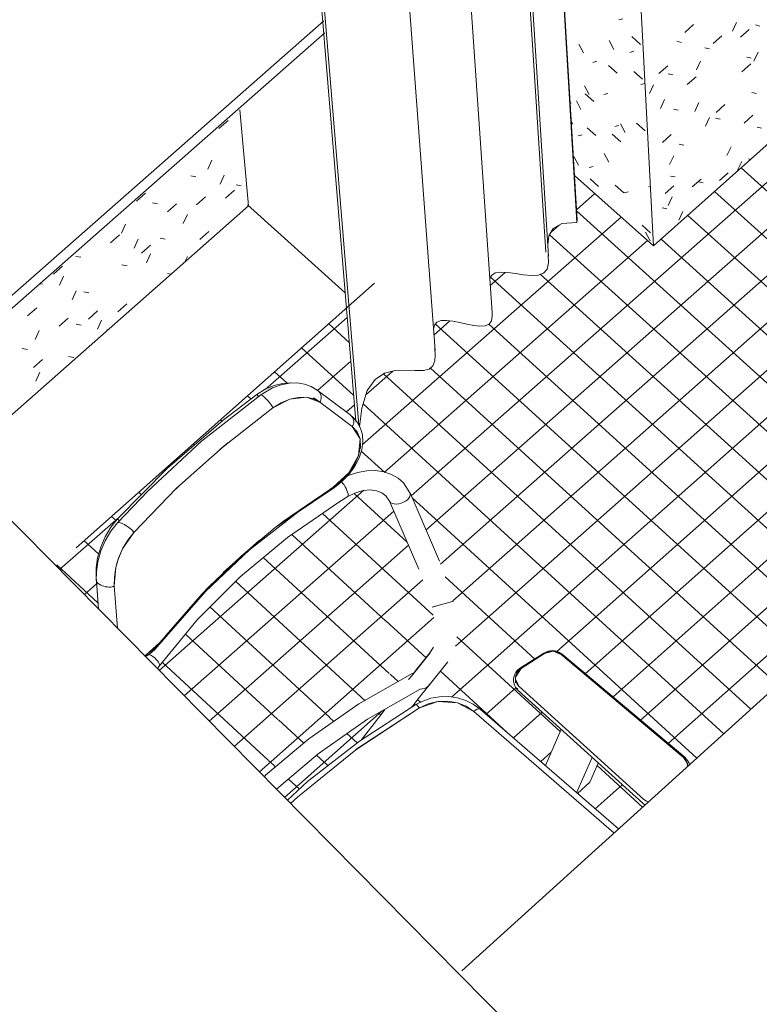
# Model space of a CAD drawing. Header units: centimetres. Extents: x -2274.6 to -2273.04, y 1316.35 to 1317.85.
# Tile 11 of 59: x -2274.33 to -2274.22, y 1316.96 to 1317.11. Entities that reach past the tile are written whole.
import ezdxf

# ---------------------------------------------------------------- set-up
doc = ezdxf.new("R2010")
doc.units = ezdxf.units.CM
for name, color, linetype, lineweight in [('Meble', 7, 'Continuous', 9), ('Meble-1', 9, 'Continuous', 9), ('Okna', 7, 'Continuous', 9), ('Stropy', 7, 'Continuous', 9), ('Wzór powierzchni', 7, 'Continuous', 9), ('Wzór powierzchni-4', 10, 'Continuous', 9), ('Wzór powierzchni-5', 254, 'Continuous', 9), ('Wzór powierzchni-6', 253, 'Continuous', 9), ('Ściany', 7, 'Continuous', 9), ('Ściany-1', 250, 'Continuous', 25)]:
    doc.layers.add(name, color=color, linetype=linetype, lineweight=lineweight)

# ---------------------------------------------------------------- blocks, each defined once
blk = doc.blocks.new('FP_25-Aksono')
at = {"layer": 'Wzór powierzchni-4'}
for p, q in [((-2274.24353, 1317.10828), (-2274.24415, 1317.10811)), ((-2274.2422, 1317.10562), (-2274.24089, 1317.10446)), ((-2274.24944, 1317.10319), (-2274.25013, 1317.1045)), ((-2274.24487, 1317.10372), (-2274.24557, 1317.10504)), ((-2274.24189, 1317.10344), (-2274.2425, 1317.10327)), ((-2274.24743, 1317.10195), (-2274.24803, 1317.10178)), ((-2274.24571, 1317.10133), (-2274.24441, 1317.10018)), ((-2274.24192, 1317.10043), (-2274.24062, 1317.09927)), ((-2274.24858, 1317.09698), (-2274.24927, 1317.09828)), ((-2274.24026, 1317.09862), (-2274.24087, 1317.09845)), ((-2274.24919, 1317.09709), (-2274.2479, 1317.09594)), ((-2274.24579, 1317.09715), (-2274.24639, 1317.09699)), ((-2274.25126, 1317.0957), (-2274.25142, 1317.09566)), ((-2274.2498, 1317.09475), (-2274.25049, 1317.09605)), ((-2274.25102, 1317.09253), (-2274.25126, 1317.09299)), ((-2274.24889, 1317.09198), (-2274.2476, 1317.09083)), ((-2274.24416, 1317.09237), (-2274.24476, 1317.09222)), ((-2274.24319, 1317.09129), (-2274.24387, 1317.0926)), ((-2274.2415, 1317.09269), (-2274.24021, 1317.09154)), ((-2274.24963, 1317.09095), (-2274.25023, 1317.0908)), ((-2274.24513, 1317.09106), (-2274.24384, 1317.08991)), ((-2274.25016, 1317.08641), (-2274.25085, 1317.0877)), ((-2274.24565, 1317.08687), (-2274.24634, 1317.08817)), ((-2274.248, 1317.08622), (-2274.2486, 1317.08607)), ((-2274.24844, 1317.08437), (-2274.24716, 1317.08323)), ((-2274.2447, 1317.08344), (-2274.24342, 1317.08229)), ((-2274.23942, 1317.08325), (-2274.23969, 1317.08318)), ((-2274.24275, 1317.08242), (-2274.24335, 1317.08227)), ((-2274.24068, 1317.07745), (-2274.2394, 1317.07631)), ((-2274.23946, 1317.07512), (-2274.24014, 1317.07641))]:
    blk.add_line(p, q, dxfattribs=at)
blk = doc.blocks.new('FP_26-Aksono')
at = {"layer": 'Wzór powierzchni-4'}
for p, q in [((-2274.23429, 1317.10624), (-2274.23297, 1317.10741)), ((-2274.22655, 1317.10775), (-2274.22717, 1317.10643)), ((-2274.22597, 1317.10553), (-2274.22466, 1317.1067)), ((-2274.22305, 1317.10721), (-2274.22373, 1317.10737)), ((-2274.23006, 1317.10459), (-2274.22875, 1317.10576)), ((-2274.2348, 1317.10477), (-2274.23549, 1317.10493)), ((-2274.2306, 1317.10382), (-2274.23129, 1317.10397)), ((-2274.22435, 1317.1024), (-2274.22503, 1317.10256)), ((-2274.22334, 1317.10328), (-2274.22396, 1317.10196)), ((-2274.23816, 1317.1001), (-2274.23684, 1317.10127)), ((-2274.23193, 1317.10198), (-2274.23255, 1317.10066)), ((-2274.22574, 1317.10038), (-2274.22444, 1317.10154)), ((-2274.23608, 1317.09993), (-2274.23678, 1317.10009)), ((-2274.23391, 1317.09848), (-2274.2326, 1317.09964)), ((-2274.23896, 1317.09844), (-2274.23958, 1317.09711)), ((-2274.22357, 1317.09715), (-2274.22426, 1317.0973)), ((-2274.23732, 1317.09621), (-2274.23794, 1317.09489)), ((-2274.23219, 1317.09576), (-2274.23281, 1317.09445)), ((-2274.22958, 1317.0943), (-2274.22828, 1317.09546)), ((-2274.23526, 1317.09466), (-2274.23595, 1317.09481)), ((-2274.23058, 1317.09356), (-2274.23119, 1317.09224)), ((-2274.229, 1317.09329), (-2274.22969, 1317.09344)), ((-2274.22541, 1317.09271), (-2274.22411, 1317.09387)), ((-2274.22281, 1317.09194), (-2274.22348, 1317.09209)), ((-2274.23763, 1317.08981), (-2274.23632, 1317.09098)), ((-2274.23444, 1317.08942), (-2274.23513, 1317.08957)), ((-2274.22737, 1317.08917), (-2274.22798, 1317.08787)), ((-2274.23593, 1317.08781), (-2274.23655, 1317.0865)), ((-2274.22578, 1317.08699), (-2274.22639, 1317.08569)), ((-2274.22446, 1317.08728), (-2274.22477, 1317.08735)), ((-2274.23572, 1317.08466), (-2274.23641, 1317.0848)), ((-2274.22911, 1317.08414), (-2274.22781, 1317.0853)), ((-2274.23723, 1317.08218), (-2274.23593, 1317.08334)), ((-2274.23316, 1317.08317), (-2274.23186, 1317.08432)), ((-2274.23156, 1317.08378), (-2274.23224, 1317.08393)), ((-2274.23617, 1317.08168), (-2274.23679, 1317.08038)), ((-2274.23698, 1317.07991), (-2274.23767, 1317.08006)), ((-2274.23456, 1317.07952), (-2274.23517, 1317.07822))]:
    blk.add_line(p, q, dxfattribs=at)
blk = doc.blocks.new('FP_28-Aksono')
at = {"layer": 'Wzór powierzchni-4'}
for p, q in [((-2274.30389, 1317.09192), (-2274.30253, 1317.09311)), ((-2274.30495, 1317.08716), (-2274.30555, 1317.08582)), ((-2274.30735, 1317.08466), (-2274.3081, 1317.08481)), ((-2274.30312, 1317.08492), (-2274.30372, 1317.08359)), ((-2274.30058, 1317.08332), (-2274.30132, 1317.08346)), ((-2274.31624, 1317.08105), (-2274.31488, 1317.08225)), ((-2274.30725, 1317.08048), (-2274.3059, 1317.08167)), ((-2274.30292, 1317.08149), (-2274.30157, 1317.08268)), ((-2274.31306, 1317.08067), (-2274.31381, 1317.08082)), ((-2274.3116, 1317.07947), (-2274.31025, 1317.08066)), ((-2274.29949, 1317.08045), (-2274.29958, 1317.08026)), ((-2274.30862, 1317.07905), (-2274.30922, 1317.07771)), ((-2274.31785, 1317.0776), (-2274.31845, 1317.07626)), ((-2274.3201, 1317.07482), (-2274.31874, 1317.07601)), ((-2274.30676, 1317.07531), (-2274.30541, 1317.0765)), ((-2274.31598, 1317.07538), (-2274.31658, 1317.07404)), ((-2274.31545, 1317.07326), (-2274.3141, 1317.07445)), ((-2274.31193, 1317.07537), (-2274.31268, 1317.07551)), ((-2274.31412, 1317.07317), (-2274.31472, 1317.07183)), ((-2274.32864, 1317.07014), (-2274.32727, 1317.07134)), ((-2274.32452, 1317.07266), (-2274.32528, 1317.0728)), ((-2274.31763, 1317.07137), (-2274.31839, 1317.07151)), ((-2274.30861, 1317.0728), (-2274.30899, 1317.07196)), ((-2274.31105, 1317.07014), (-2274.31156, 1317.07024)), ((-2274.33028, 1317.06864), (-2274.33067, 1317.06871)), ((-2274.3271, 1317.06983), (-2274.3277, 1317.06849)), ((-2274.32521, 1317.06763), (-2274.32581, 1317.06629)), ((-2274.32335, 1317.06737), (-2274.32411, 1317.06751)), ((-2274.31902, 1317.06449), (-2274.31767, 1317.06569)), ((-2274.33249, 1317.0639), (-2274.33113, 1317.06511)), ((-2274.32339, 1317.06344), (-2274.32204, 1317.06464)), ((-2274.32779, 1317.06239), (-2274.32643, 1317.06358)), ((-2274.32448, 1317.06253), (-2274.32523, 1317.06266)), ((-2274.32144, 1317.06325), (-2274.32204, 1317.06192)), ((-2274.33074, 1317.06172), (-2274.33134, 1317.06038)), ((-2274.32049, 1317.06181), (-2274.32065, 1317.06184)), ((-2274.34013, 1317.06017), (-2274.34073, 1317.05883)), ((-2274.33716, 1317.05973), (-2274.33793, 1317.05987)), ((-2274.33633, 1317.05768), (-2274.33497, 1317.05888)), ((-2274.33251, 1317.05891), (-2274.33328, 1317.05905)), ((-2274.3382, 1317.05798), (-2274.3388, 1317.05665)), ((-2274.33162, 1317.05619), (-2274.33026, 1317.05739)), ((-2274.3256, 1317.0577), (-2274.32636, 1317.05784)), ((-2274.33627, 1317.05581), (-2274.33687, 1317.05447)), ((-2274.33065, 1317.05551), (-2274.33125, 1317.05418)), ((-2274.34493, 1317.05295), (-2274.34356, 1317.05416)), ((-2274.33827, 1317.05488), (-2274.33903, 1317.05501)), ((-2274.34941, 1317.05186), (-2274.34804, 1317.05307)), ((-2274.3496, 1317.05205), (-2274.35006, 1317.051)), ((-2274.34751, 1317.05017), (-2274.3481, 1317.04883)), ((-2274.33704, 1317.04966), (-2274.33781, 1317.04979)), ((-2274.34843, 1317.04703), (-2274.3474, 1317.04793)), ((-2274.344, 1317.04527), (-2274.34263, 1317.04648)), ((-2274.33956, 1317.04637), (-2274.3382, 1317.04757)), ((-2274.34361, 1317.04586), (-2274.34421, 1317.04453)), ((-2274.34279, 1317.04562), (-2274.34356, 1317.04575)), ((-2274.34168, 1317.04372), (-2274.34213, 1317.04271))]:
    blk.add_line(p, q, dxfattribs=at)
blk = doc.blocks.new('FP_35-Aksono')
at = {"layer": 'Wzór powierzchni-5'}
for p, q in [((-2274.31282, 1317.01095), (-2274.28224, 1317.03785)), ((-2274.27576, 1317.03011), (-2274.28368, 1317.03736)), ((-2274.30909, 1317.00717), (-2274.27775, 1317.03476)), ((-2274.27187, 1317.01919), (-2274.28842, 1317.03438)), ((-2274.279, 1317.01838), (-2274.29298, 1317.03121)), ((-2274.30535, 1317.00338), (-2274.27555, 1317.02966)), ((-2274.28155, 1317.01335), (-2274.29728, 1317.02782)), ((-2274.3016, 1316.99958), (-2274.27343, 1317.02446)), ((-2274.28205, 1317.00642), (-2274.30138, 1317.02422)), ((-2274.2874, 1317.00395), (-2274.30527, 1317.02043)), ((-2274.29785, 1316.99579), (-2274.27179, 1317.01883)), ((-2274.27293, 1317.01281), (-2274.27897, 1317.01835)), ((-2274.29508, 1317.00361), (-2274.30885, 1317.01633)), ((-2274.27844, 1317.01049), (-2274.28155, 1317.01335)), ((-2274.29653, 1316.99752), (-2274.31236, 1317.01216)), ((-2274.27711, 1317.00927), (-2274.27833, 1317.01039)), ((-2274.28673, 1317.00333), (-2274.28736, 1317.00391)), ((-2274.29123, 1317.00007), (-2274.29502, 1317.00356)), ((-2274.29567, 1316.99673), (-2274.29649, 1316.99749)), ((-2274.29542, 1316.9965), (-2274.29564, 1316.9967))]:
    blk.add_line(p, q, dxfattribs=at)
at = {"layer": 'Wzór powierzchni-6'}
for p, q in [((-2274.27518, 1317.03703), (-2274.08831, 1317.20163)), ((-2274.27299, 1317.03191), (-2274.088, 1317.19505)), ((-2274.27078, 1317.0268), (-2274.0877, 1317.18846)), ((-2274.26897, 1317.02132), (-2274.08739, 1317.18185)), ((-2274.26857, 1317.01458), (-2274.08708, 1317.17523)), ((-2274.26913, 1317.00697), (-2274.08663, 1317.16872)), ((-2274.25341, 1317.01379), (-2274.08519, 1317.16307)), ((-2274.24915, 1317.01045), (-2274.08474, 1317.15652)), ((-2274.24501, 1317.00698), (-2274.08207, 1317.15194)), ((-2274.24089, 1317.0035), (-2274.0805, 1317.14636)), ((-2274.23671, 1317.00006), (-2274.07894, 1317.14076)), ((-2274.02649, 1316.90663), (-2274.22587, 1317.08602)), ((-2274.25047, 1317.07976), (-2274.24772, 1317.08217)), ((-2274.02711, 1316.89983), (-2274.22985, 1317.08247)), ((-2274.02898, 1316.87931), (-2274.25045, 1317.07959)), ((-2274.02773, 1316.893), (-2274.23384, 1317.07891)), ((-2274.28244, 1317.04469), (-2274.24378, 1317.07866)), ((-2274.25427, 1317.07642), (-2274.25307, 1317.07748)), ((-2274.20029, 1317.02698), (-2274.25448, 1317.07604)), ((-2274.27921, 1317.04051), (-2274.23984, 1317.07515)), ((-2274.02836, 1316.88617), (-2274.23783, 1317.07535)), ((-2274.26335, 1317.06845), (-2274.26114, 1317.07039)), ((-2274.20429, 1317.02335), (-2274.25588, 1317.07013)), ((-2274.20831, 1317.01972), (-2274.26334, 1317.06968)), ((-2274.29698, 1317.05293), (-2274.28472, 1317.06366)), ((-2274.28441, 1317.0599), (-2274.2875, 1317.06272)), ((-2274.2718, 1317.06104), (-2274.26939, 1317.06316)), ((-2274.21635, 1317.01245), (-2274.27157, 1317.0627)), ((-2274.21232, 1317.01609), (-2274.26355, 1317.06265)), ((-2274.28376, 1317.05203), (-2274.29154, 1317.05914)), ((-2274.28918, 1317.05278), (-2274.28418, 1317.05716)), ((-2274.29376, 1317.05389), (-2274.29558, 1317.05556)), ((-2274.28194, 1317.05214), (-2274.27792, 1317.05567)), ((-2274.22441, 1317.00516), (-2274.2793, 1317.05524)), ((-2274.22038, 1317.0088), (-2274.2723, 1317.05612)), ((-2274.29912, 1317.0515), (-2274.29963, 1317.05197)), ((-2274.22845, 1317.0015), (-2274.28237, 1317.05077)), ((-2274.28486, 1317.04957), (-2274.28364, 1317.05064)), ((-2274.30345, 1317.04816), (-2274.30368, 1317.04837)), ((-2274.30763, 1317.04467), (-2274.30774, 1317.04477)), ((-2274.27912, 1317.04049), (-2274.28263, 1317.0437)), ((-2274.31167, 1317.04105), (-2274.3118, 1317.04117)), ((-2274.31554, 1317.03725), (-2274.31587, 1317.03756)), ((-2274.23249, 1316.99784), (-2274.27506, 1317.03678)), ((-2274.32771, 1317.02603), (-2274.31891, 1317.03373)), ((-2274.31926, 1317.03332), (-2274.31995, 1317.03395)), ((-2274.32188, 1317.02835), (-2274.32402, 1317.03033)), ((-2274.32197, 1317.02104), (-2274.32811, 1317.02671)), ((-2274.25669, 1317.01264), (-2274.27009, 1317.02491)), ((-2274.32399, 1317.02227), (-2274.32218, 1317.02386)), ((-2274.25292, 1317.00182), (-2274.26836, 1317.01598)), ((-2274.26082, 1317.00168), (-2274.27079, 1317.01084)), ((-2274.26397, 1317.00442), (-2274.25952, 1317.00837)), ((-2274.27373, 1317.00617), (-2274.27421, 1317.0066)), ((-2274.2941, 1316.99198), (-2274.27951, 1317.00489)), ((-2274.27973, 1317.00429), (-2274.28005, 1317.00458)), ((-2274.2599, 1317.00089), (-2274.25561, 1317.00471)), ((-2274.28326, 1317.00013), (-2274.28478, 1317.00153)), ((-2274.28767, 1316.99678), (-2274.28928, 1316.99826)), ((-2274.25582, 1316.99736), (-2274.25425, 1316.99876)), ((-2274.24059, 1316.99051), (-2274.24737, 1316.99673)), ((-2274.29191, 1316.99325), (-2274.2935, 1316.99472)), ((-2274.24767, 1316.99028), (-2274.24363, 1316.99388))]:
    blk.add_line(p, q, dxfattribs=at)

msp = doc.modelspace()

# ---------------------------------------------------------------- linework, layer by layer
at = {"layer": 'Meble'}
for p, q in [((-2274.28432, 1317.04917), (-2274.2892, 1317.05282)), ((-2274.28894, 1317.05258), (-2274.2891, 1317.05274)), ((-2274.28881, 1317.05239), (-2274.28894, 1317.05258)), ((-2274.28871, 1317.05219), (-2274.28881, 1317.05239)), ((-2274.2975, 1317.05208), (-2274.29759, 1317.05212)), ((-2274.29738, 1317.052), (-2274.2975, 1317.05208)), ((-2274.29724, 1317.05189), (-2274.29738, 1317.052)), ((-2274.29708, 1317.05176), (-2274.29724, 1317.05189)), ((-2274.29692, 1317.05159), (-2274.29708, 1317.05176)), ((-2274.29674, 1317.05141), (-2274.29692, 1317.05159)), ((-2274.29657, 1317.05122), (-2274.29674, 1317.05141)), ((-2274.2964, 1317.05102), (-2274.29656, 1317.05122)), ((-2274.29624, 1317.05083), (-2274.2964, 1317.05102)), ((-2274.2961, 1317.05064), (-2274.29624, 1317.05083)), ((-2274.2933, 1317.05147), (-2274.29582, 1317.05017)), ((-2274.29083, 1317.05176), (-2274.2933, 1317.05147)), ((-2274.28883, 1317.05102), (-2274.29083, 1317.05176)), ((-2274.28979, 1317.05169), (-2274.28894, 1317.0511)), ((-2274.28883, 1317.05102), (-2274.28873, 1317.05118)), ((-2274.28873, 1317.05118), (-2274.28865, 1317.05135)), ((-2274.28864, 1317.05197), (-2274.28871, 1317.05219)), ((-2274.28865, 1317.05135), (-2274.28861, 1317.05155)), ((-2274.28861, 1317.05176), (-2274.28864, 1317.05197)), ((-2274.28861, 1317.05155), (-2274.28861, 1317.05176)), ((-2274.29598, 1317.05046), (-2274.2961, 1317.05064)), ((-2274.29588, 1317.0503), (-2274.29598, 1317.05046)), ((-2274.29582, 1317.05017), (-2274.29588, 1317.0503)), ((-2274.28394, 1317.04875), (-2274.28407, 1317.04893)), ((-2274.28384, 1317.04854), (-2274.28394, 1317.04874)), ((-2274.28378, 1317.04833), (-2274.28384, 1317.04854)), ((-2274.28379, 1317.04772), (-2274.28375, 1317.04791)), ((-2274.28374, 1317.04812), (-2274.28378, 1317.04833)), ((-2274.28375, 1317.04791), (-2274.28374, 1317.04812)), ((-2274.28397, 1317.04739), (-2274.28387, 1317.04754)), ((-2274.28387, 1317.04754), (-2274.28379, 1317.04772)), ((-2274.30255, 1317.04496), (-2274.30375, 1317.04396)), ((-2274.30978, 1317.03858), (-2274.31089, 1317.03751)), ((-2274.29554, 1317.03224), (-2274.2874, 1317.03793)), ((-2274.2874, 1317.03793), (-2274.28739, 1317.03775)), ((-2274.28739, 1317.03775), (-2274.2874, 1317.03793)), ((-2274.28739, 1317.03775), (-2274.28683, 1317.03813)), ((-2274.2754, 1317.03757), (-2274.27531, 1317.03738)), ((-2274.28463, 1317.03693), (-2274.28463, 1317.03693)), ((-2274.27402, 1317.02605), (-2274.27842, 1317.03625)), ((-2274.27534, 1317.03747), (-2274.27095, 1317.02726)), ((-2274.31865, 1317.03301), (-2274.31881, 1317.03304)), ((-2274.31846, 1317.03294), (-2274.31865, 1317.03301)), ((-2274.31824, 1317.03286), (-2274.31845, 1317.03294)), ((-2274.31802, 1317.03275), (-2274.31824, 1317.03286)), ((-2274.31779, 1317.03261), (-2274.31802, 1317.03275)), ((-2274.31756, 1317.03247), (-2274.31779, 1317.03261)), ((-2274.31734, 1317.03231), (-2274.31756, 1317.03247)), ((-2274.31714, 1317.03215), (-2274.31734, 1317.03231)), ((-2274.31696, 1317.03199), (-2274.31714, 1317.03215)), ((-2274.31681, 1317.03184), (-2274.31696, 1317.03199)), ((-2274.3167, 1317.0317), (-2274.31681, 1317.03184)), ((-2274.31663, 1317.03157), (-2274.3167, 1317.0317)), ((-2274.31663, 1317.03157), (-2274.31829, 1317.02913)), ((-2274.30326, 1317.02556), (-2274.29782, 1317.03041)), ((-2274.31829, 1317.02913), (-2274.319, 1317.02742)), ((-2274.31905, 1317.02727), (-2274.31931, 1317.0263)), ((-2274.19952, 1317.02768), (-2274.2676, 1316.96608)), ((-2274.31931, 1317.0263), (-2274.31953, 1317.02356)), ((-2274.32226, 1317.0249), (-2274.32226, 1317.02488)), ((-2274.32191, 1317.02016), (-2274.32226, 1317.02488)), ((-2274.32221, 1317.02433), (-2274.32189, 1317.02014)), ((-2274.31178, 1317.01622), (-2274.30533, 1317.02352)), ((-2274.27205, 1317.02042), (-2274.26887, 1317.02129)), ((-2274.2716, 1317.02055), (-2274.27205, 1317.02042)), ((-2274.26887, 1317.02129), (-2274.26933, 1317.02116)), ((-2274.31277, 1317.01485), (-2274.31177, 1317.01603)), ((-2274.31178, 1317.01622), (-2274.31178, 1317.01602)), ((-2274.31178, 1317.01602), (-2274.31178, 1317.01622)), ((-2274.31277, 1317.01485), (-2274.31277, 1317.01485)), ((-2274.31503, 1317.01315), (-2274.31479, 1317.01328)), ((-2274.25886, 1317.01132), (-2274.25536, 1317.01354)), ((-2274.25874, 1317.01126), (-2274.25524, 1317.01347)), ((-2274.25524, 1317.01347), (-2274.25874, 1317.01126)), ((-2274.25524, 1317.01347), (-2274.25397, 1317.0138)), ((-2274.25397, 1317.0138), (-2274.25277, 1317.01333)), ((-2274.25277, 1317.01333), (-2274.23447, 1316.99794)), ((-2274.23447, 1316.99794), (-2274.25277, 1317.01333)), ((-2274.25261, 1317.01337), (-2274.2343, 1316.99798)), ((-2274.31307, 1317.0112), (-2274.31283, 1317.01157)), ((-2274.31281, 1317.0116), (-2274.31286, 1317.01154)), ((-2274.26967, 1317.01222), (-2274.27246, 1317.00877)), ((-2274.25956, 1317.00908), (-2274.2596, 1317.00967)), ((-2274.25904, 1317.00855), (-2274.25959, 1317.00965)), ((-2274.27355, 1317.00818), (-2274.27389, 1317.00816)), ((-2274.27363, 1317.00817), (-2274.27355, 1317.00818)), ((-2274.27246, 1317.00877), (-2274.27357, 1317.0074)), ((-2274.2732, 1317.00826), (-2274.27353, 1317.00818)), ((-2274.27289, 1317.00841), (-2274.27319, 1317.00827)), ((-2274.27272, 1317.00852), (-2274.27288, 1317.00841)), ((-2274.2724, 1317.00885), (-2274.27261, 1317.00861)), ((-2274.25923, 1317.00821), (-2274.25929, 1317.0083)), ((-2274.24039, 1316.99168), (-2274.25904, 1317.00855)), ((-2274.25904, 1317.00855), (-2274.24039, 1316.99168)), ((-2274.24053, 1316.99106), (-2274.25917, 1317.00793)), ((-2274.28342, 1316.99912), (-2274.27394, 1317.00536)), ((-2274.27439, 1317.00584), (-2274.27448, 1317.00586)), ((-2274.27426, 1317.00575), (-2274.27439, 1317.00584)), ((-2274.26486, 1317.00518), (-2274.24418, 1316.98729)), ((-2274.28266, 1317.00055), (-2274.27968, 1317.00436)), ((-2274.27968, 1317.00436), (-2274.27909, 1317.0051)), ((-2274.26581, 1317.00482), (-2274.24487, 1316.9867)), ((-2274.24488, 1316.9867), (-2274.26581, 1317.00481)), ((-2274.25283, 1317.00204), (-2274.25512, 1316.99676)), ((-2274.25277, 1317.00219), (-2274.25283, 1317.00204)), ((-2274.29216, 1316.99203), (-2274.28342, 1316.99911)), ((-2274.25045, 1316.99268), (-2274.24817, 1316.99783)), ((-2274.24817, 1316.99783), (-2274.24812, 1316.99795)), ((-2274.24721, 1316.9971), (-2274.24846, 1316.99426)), ((-2274.23385, 1316.99673), (-2274.23384, 1316.99662)), ((-2274.23385, 1316.99667), (-2274.23385, 1316.99659)), ((-2274.25033, 1316.99257), (-2274.24846, 1316.99426)), ((-2274.29321, 1316.99107), (-2274.29216, 1316.99203)), ((-2274.24023, 1316.99084), (-2274.24053, 1316.99106)), ((-2274.23969, 1316.99128), (-2274.24039, 1316.99168))]:
    msp.add_line(p, q, dxfattribs=at)
for points in [[(-2274.29825, 1317.05215, 0), (-2274.29697, 1317.05295, 0), (-2274.29566, 1317.05352, 0), (-2274.2944, 1317.05383, 0), (-2274.29322, 1317.05391, 0), (-2274.29313, 1317.0539, 0)], [(-2274.2892, 1317.05283, 0), (-2274.2901, 1317.05337, 0), (-2274.29111, 1317.05373, 0), (-2274.2922, 1317.0539, 0), (-2274.29337, 1317.05387, 0), (-2274.29461, 1317.05363, 0), (-2274.29589, 1317.05315, 0), (-2274.29766, 1317.05211, 0)], [(-2274.2891, 1317.05274, 0), (-2274.28928, 1317.05288, 0), (-2274.28947, 1317.05298, 0)], [(-2274.3191, 1317.03354, 0), (-2274.31157, 1317.04114, 0), (-2274.30326, 1317.04832, 0), (-2274.29825, 1317.05215, 0)], [(-2274.29766, 1317.05211, 0), (-2274.30649, 1317.04517, 0), (-2274.31454, 1317.03774, 0), (-2274.31908, 1317.03299, 0)], [(-2274.29825, 1317.05213, 0), (-2274.29825, 1317.05215, 0), (-2274.29825, 1317.05215, 0)], [(-2274.29825, 1317.05215, 0), (-2274.29825, 1317.05215, 0), (-2274.29823, 1317.05215, 0), (-2274.29821, 1317.05213, 0), (-2274.29818, 1317.0521, 0), (-2274.29815, 1317.05206, 0), (-2274.29811, 1317.05202, 0), (-2274.29808, 1317.05196, 0), (-2274.29804, 1317.0519, 0), (-2274.298, 1317.05184, 0)], [(-2274.2933, 1317.05147, 0), (-2274.29458, 1317.05094, 0), (-2274.29582, 1317.05017, 0)], [(-2274.29083, 1317.05176, 0), (-2274.29203, 1317.05174, 0), (-2274.2933, 1317.05147, 0)], [(-2274.28883, 1317.05102, 0), (-2274.28975, 1317.05152, 0), (-2274.29083, 1317.05176, 0)], [(-2274.28397, 1317.04739, 0), (-2274.28641, 1317.04921, 0), (-2274.28883, 1317.05102, 0)], [(-2274.28397, 1317.04739, 0), (-2274.28641, 1317.04921, 0), (-2274.28883, 1317.05102, 0)], [(-2274.29582, 1317.05017, 0), (-2274.30327, 1317.04436, 0), (-2274.31023, 1317.03815, 0), (-2274.31663, 1317.03157, 0)], [(-2274.28683, 1317.03813, 0), (-2274.28562, 1317.03907, 0), (-2274.2845, 1317.04021, 0), (-2274.28359, 1317.04144, 0), (-2274.28293, 1317.0427, 0), (-2274.28253, 1317.04392, 0), (-2274.28238, 1317.04507, 0), (-2274.28246, 1317.04616, 0), (-2274.28275, 1317.04715, 0), (-2274.28324, 1317.04805, 0), (-2274.28377, 1317.04868, 0), (-2274.28433, 1317.04917, 0)], [(-2274.28407, 1317.04893, 0), (-2274.28423, 1317.04909, 0), (-2274.28433, 1317.04917, 0)], [(-2274.28685, 1317.03831, 0), (-2274.28449, 1317.04047, 0), (-2274.28302, 1317.04307, 0), (-2274.28281, 1317.04556, 0), (-2274.28397, 1317.04739, 0)], [(-2274.28281, 1317.04556, 0), (-2274.28323, 1317.04659, 0), (-2274.28397, 1317.04739, 0)], [(-2274.28302, 1317.04307, 0), (-2274.28274, 1317.04436, 0), (-2274.28281, 1317.04556, 0)], [(-2274.28449, 1317.04047, 0), (-2274.28361, 1317.04174, 0), (-2274.28302, 1317.04307, 0)], [(-2274.28685, 1317.03831, 0), (-2274.28559, 1317.0393, 0), (-2274.28449, 1317.04047, 0)], [(-2274.28473, 1317.03999, 0), (-2274.28458, 1317.04006, 0), (-2274.2832, 1317.04053, 0), (-2274.28182, 1317.04077, 0), (-2274.28048, 1317.04079, 0), (-2274.27924, 1317.0406, 0), (-2274.27811, 1317.04021, 0), (-2274.27713, 1317.03966, 0), (-2274.27631, 1317.03895, 0), (-2274.27535, 1317.03747, 0)], [(-2274.28559, 1317.03916, 0), (-2274.28552, 1317.03909, 0), (-2274.28536, 1317.03888, 0)], [(-2274.31177, 1317.01603, 0), (-2274.3059, 1317.02274, 0), (-2274.29933, 1317.02894, 0), (-2274.29212, 1317.03458, 0), (-2274.28739, 1317.03775, 0)], [(-2274.29554, 1317.03224, 0), (-2274.29423, 1317.03324, 0), (-2274.2874, 1317.03793, 0)], [(-2274.2874, 1317.03793, 0), (-2274.28712, 1317.03812, 0), (-2274.28685, 1317.03831, 0)], [(-2274.2874, 1317.03793, 0), (-2274.28712, 1317.03812, 0), (-2274.28685, 1317.03831, 0)], [(-2274.28685, 1317.03831, 0), (-2274.28681, 1317.03821, 0), (-2274.28681, 1317.03815, 0)], [(-2274.28536, 1317.03888, 0), (-2274.2852, 1317.03865, 0), (-2274.28504, 1317.03838, 0), (-2274.28489, 1317.03811, 0), (-2274.28477, 1317.03784, 0), (-2274.28467, 1317.03758, 0), (-2274.2846, 1317.03735, 0), (-2274.28457, 1317.03716, 0), (-2274.28458, 1317.03702, 0), (-2274.28462, 1317.03694, 0)], [(-2274.28463, 1317.03693, 0), (-2274.28347, 1317.0375, 0), (-2274.28237, 1317.03781, 0), (-2274.28132, 1317.0379, 0), (-2274.28037, 1317.03778, 0), (-2274.27958, 1317.03748, 0), (-2274.27896, 1317.03703, 0), (-2274.27842, 1317.03625, 0)], [(-2274.31283, 1317.01157, 0), (-2274.30713, 1317.01849, 0), (-2274.30073, 1317.02492, 0), (-2274.29366, 1317.03081, 0), (-2274.28599, 1317.0361, 0), (-2274.28463, 1317.03693, 0)], [(-2274.27531, 1317.03738, 0), (-2274.2753, 1317.03715, 0), (-2274.27537, 1317.03692, 0), (-2274.27552, 1317.03668, 0), (-2274.27573, 1317.03645, 0), (-2274.27601, 1317.03624, 0), (-2274.27632, 1317.03606, 0), (-2274.27667, 1317.03592, 0), (-2274.27702, 1317.03583, 0), (-2274.27737, 1317.03579, 0), (-2274.27769, 1317.03581, 0), (-2274.27798, 1317.03587, 0), (-2274.27821, 1317.03599, 0), (-2274.27837, 1317.03615, 0)], [(-2274.32226, 1317.02488, 0), (-2274.32226, 1317.02625, 0), (-2274.32203, 1317.02777, 0), (-2274.32157, 1317.02937, 0), (-2274.3209, 1317.03092, 0), (-2274.32005, 1317.03234, 0), (-2274.3191, 1317.03354, 0)], [(-2274.31878, 1317.03328, 0), (-2274.31883, 1317.03334, 0), (-2274.31887, 1317.03339, 0), (-2274.31892, 1317.03344, 0), (-2274.31896, 1317.03348, 0), (-2274.319, 1317.03351, 0), (-2274.31904, 1317.03354, 0), (-2274.31907, 1317.03355, 0), (-2274.31909, 1317.03355, 0)], [(-2274.31908, 1317.03299, 0), (-2274.32006, 1317.03174, 0), (-2274.32089, 1317.03033, 0), (-2274.32155, 1317.02879, 0), (-2274.322, 1317.02719, 0), (-2274.32221, 1317.02571, 0), (-2274.32222, 1317.02433, 0)], [(-2274.31881, 1317.03304, 0), (-2274.31895, 1317.03304, 0), (-2274.31904, 1317.03302, 0), (-2274.31908, 1317.03299, 0)], [(-2274.30533, 1317.02352, 0), (-2274.3006, 1317.02803, 0), (-2274.29554, 1317.03224, 0)], [(-2274.31663, 1317.03157, 0), (-2274.31753, 1317.03043, 0), (-2274.31829, 1317.02913, 0)], [(-2274.31829, 1317.02913, 0), (-2274.31889, 1317.02774, 0), (-2274.31931, 1317.0263, 0)], [(-2274.31931, 1317.0263, 0), (-2274.31952, 1317.02489, 0), (-2274.31953, 1317.02356, 0)], [(-2274.32226, 1317.02488, 0), (-2274.32226, 1317.02487, 0), (-2274.32225, 1317.02485, 0), (-2274.32222, 1317.02483, 0), (-2274.32218, 1317.02482, 0)], [(-2274.32221, 1317.02431, 0), (-2274.32217, 1317.02419, 0), (-2274.32208, 1317.02406, 0), (-2274.32195, 1317.02393, 0), (-2274.32178, 1317.02381, 0), (-2274.32157, 1317.0237, 0), (-2274.32134, 1317.0236, 0), (-2274.32109, 1317.02352, 0), (-2274.32083, 1317.02345, 0), (-2274.32057, 1317.02341, 0), (-2274.32031, 1317.0234, 0), (-2274.32007, 1317.0234, 0), (-2274.31986, 1317.02343, 0), (-2274.31968, 1317.02348, 0), (-2274.31953, 1317.02356, 0)], [(-2274.31953, 1317.02356, 0), (-2274.31926, 1317.0198, 0), (-2274.31906, 1317.01726, 0)], [(-2274.31953, 1317.02356, 0), (-2274.31926, 1317.0198, 0), (-2274.31906, 1317.01726, 0)], [(-2274.31178, 1317.01622, 0), (-2274.30646, 1317.02234, 0), (-2274.30533, 1317.02352, 0)], [(-2274.31277, 1317.01505, 0), (-2274.31227, 1317.01564, 0), (-2274.31178, 1317.01622, 0)], [(-2274.31277, 1317.01505, 0), (-2274.31227, 1317.01564, 0), (-2274.31178, 1317.01622, 0)], [(-2274.31507, 1317.01313, 0), (-2274.31479, 1317.01328, 0), (-2274.31277, 1317.01505, 0)], [(-2274.31486, 1317.01302, 0), (-2274.31429, 1317.01338, 0), (-2274.31348, 1317.01408, 0), (-2274.31277, 1317.01485, 0)], [(-2274.31479, 1317.01328, 0), (-2274.31376, 1317.01402, 0), (-2274.31277, 1317.01505, 0)], [(-2274.31276, 1317.01487, 0), (-2274.31274, 1317.01495, 0), (-2274.31277, 1317.01505, 0)], [(-2274.31439, 1317.01336, 0), (-2274.31421, 1317.01329, 0), (-2274.31396, 1317.01316, 0)], [(-2274.31396, 1317.01316, 0), (-2274.31372, 1317.013, 0), (-2274.31348, 1317.01281, 0), (-2274.31326, 1317.0126, 0), (-2274.31307, 1317.01238, 0), (-2274.31292, 1317.01217, 0), (-2274.31283, 1317.01197, 0), (-2274.31278, 1317.01179, 0), (-2274.31279, 1317.01164, 0)], [(-2274.25536, 1317.01354, 0), (-2274.25505, 1317.0137, 0), (-2274.25472, 1317.01382, 0), (-2274.25437, 1317.01388, 0), (-2274.25401, 1317.0139, 0), (-2274.25366, 1317.01386, 0), (-2274.25309, 1317.01368, 0), (-2274.25261, 1317.01337, 0)], [(-2274.25277, 1317.01333, 0), (-2274.25313, 1317.01357, 0), (-2274.25354, 1317.01373, 0), (-2274.25397, 1317.0138, 0), (-2274.25442, 1317.01378, 0), (-2274.25485, 1317.01367, 0), (-2274.25524, 1317.01347, 0)], [(-2274.25917, 1317.00793, 0), (-2274.2594, 1317.00817, 0), (-2274.25959, 1317.00845, 0), (-2274.25974, 1317.00875, 0), (-2274.25983, 1317.00907, 0), (-2274.25987, 1317.00941, 0), (-2274.25986, 1317.00974, 0), (-2274.2598, 1317.01007, 0), (-2274.25968, 1317.01038, 0), (-2274.25952, 1317.01067, 0), (-2274.25921, 1317.01104, 0), (-2274.25886, 1317.01132, 0)], [(-2274.2596, 1317.00967, 0), (-2274.25959, 1317.00995, 0), (-2274.25874, 1317.01126, 0)], [(-2274.25874, 1317.01126, 0), (-2274.25911, 1317.01096, 0), (-2274.25939, 1317.01059, 0), (-2274.25955, 1317.01017, 0), (-2274.2596, 1317.00973, 0), (-2274.25953, 1317.0093, 0), (-2274.25933, 1317.00889, 0), (-2274.25904, 1317.00855, 0)], [(-2274.27382, 1317.00817, 0), (-2274.28172, 1317.00367, 0), (-2274.28909, 1316.99851, 0), (-2274.29531, 1316.99321, 0)], [(-2274.27272, 1317.00852, 0), (-2274.27262, 1317.0086, 0), (-2274.27241, 1317.00884, 0)], [(-2274.2751, 1317.00547, 0), (-2274.27494, 1317.00568, 0), (-2274.27448, 1317.00626, 0), (-2274.27393, 1317.00696, 0), (-2274.27357, 1317.0074, 0)], [(-2274.26486, 1317.00518, 0), (-2274.26589, 1317.00592, 0), (-2274.26702, 1317.00648, 0), (-2274.26826, 1317.00686, 0), (-2274.26957, 1317.00704, 0), (-2274.27092, 1317.00701, 0), (-2274.27225, 1317.00678, 0), (-2274.27344, 1317.00638, 0), (-2274.27449, 1317.00586, 0)], [(-2274.27449, 1317.00586, 0), (-2274.2829, 1317.00039, 0), (-2274.29064, 1316.99436, 0), (-2274.29367, 1316.99155, 0)], [(-2274.27394, 1317.00536, 0), (-2274.28342, 1316.99911, 0), (-2274.29216, 1316.99203, 0), (-2274.29321, 1316.99107, 0)], [(-2274.27394, 1317.00536, 0), (-2274.27411, 1317.00558, 0), (-2274.27426, 1317.00575, 0)], [(-2274.27394, 1317.00536, 0), (-2274.27261, 1317.00597, 0), (-2274.27118, 1317.00631, 0)], [(-2274.26581, 1317.00481, 0), (-2274.26827, 1317.00611, 0), (-2274.27118, 1317.00631, 0), (-2274.27394, 1317.00536, 0)], [(-2274.27118, 1317.00631, 0), (-2274.2697, 1317.00636, 0), (-2274.26827, 1317.00612, 0), (-2274.26695, 1317.0056, 0), (-2274.26581, 1317.00482, 0)], [(-2274.26581, 1317.00482, 0), (-2274.26557, 1317.00501, 0), (-2274.26533, 1317.00515, 0), (-2274.26513, 1317.00523, 0), (-2274.26496, 1317.00523, 0), (-2274.26484, 1317.00516, 0)], [(-2274.23447, 1316.99794, 0), (-2274.23389, 1316.99702, 0), (-2274.23385, 1316.99673, 0)], [(-2274.23385, 1316.99661, 0), (-2274.23386, 1316.99681, 0), (-2274.23396, 1316.99723, 0), (-2274.23416, 1316.99761, 0), (-2274.23447, 1316.99794, 0)], [(-2274.2343, 1316.99798, 0), (-2274.23406, 1316.99774, 0), (-2274.23386, 1316.99747, 0), (-2274.2337, 1316.99717, 0), (-2274.2336, 1316.99685, 0)], [(-2274.24039, 1316.99168, 0), (-2274.24003, 1316.99142, 0), (-2274.23973, 1316.99129, 0)]]:
    msp.add_polyline3d(points, dxfattribs=at)
at = {"layer": 'Meble-1'}
for p, q in [((-2274.27185, 1317.01443), (-2274.27238, 1317.01359)), ((-2274.27511, 1317.0101), (-2274.27234, 1317.01356)), ((-2274.27411, 1317.01143), (-2274.27504, 1317.01026)), ((-2274.27555, 1317.00957), (-2274.27512, 1317.01011)), ((-2274.29695, 1316.99526), (-2274.29716, 1316.99509))]:
    msp.add_line(p, q, dxfattribs=at)
for points in [[(-2274.27238, 1317.01359, 0), (-2274.27377, 1317.01185, 0), (-2274.27407, 1317.01147, 0)], [(-2274.27501, 1317.0105, 0), (-2274.28301, 1317.00594, 0), (-2274.29049, 1317.00072, 0), (-2274.29693, 1316.99528, 0)], [(-2274.27503, 1317.01048, 0), (-2274.27497, 1317.0105, 0), (-2274.27487, 1317.01045, 0)]]:
    msp.add_polyline3d(points, dxfattribs=at)
at = {"layer": 'Okna'}
for p, q in [((-2274.2601, 1317.23913), (-2274.25041, 1317.07786)), ((-2274.25037, 1317.07819), (-2274.26006, 1317.23949)), ((-2274.25507, 1317.07342), (-2274.26525, 1317.23438)), ((-2274.26481, 1317.23375), (-2274.25467, 1317.07283)), ((-2274.27408, 1317.22476), (-2274.26307, 1317.06443)), ((-2274.2835, 1317.21864), (-2274.2716, 1317.05872)), ((-2274.28344, 1317.04813), (-2274.29642, 1317.20544)), ((-2274.28301, 1317.04757), (-2274.296, 1317.20545)), ((-2274.35224, 1317.05169), (-2274.28824, 1317.10798)), ((-2274.28809, 1317.10617), (-2274.3512, 1317.05064)), ((-2274.25037, 1317.07819), (-2274.25041, 1317.07786)), ((-2274.26311, 1317.06489), (-2274.26311, 1317.06483))]:
    msp.add_line(p, q, dxfattribs=at)
for points in [[(-2274.25041, 1317.07786, 0), (-2274.25265, 1317.07771, 0), (-2274.25396, 1317.07698, 0), (-2274.25458, 1317.07585, 0), (-2274.25475, 1317.0745, 0)], [(-2274.25468, 1317.07301, 0), (-2274.25464, 1317.07183, 0), (-2274.25484, 1317.07087, 0), (-2274.25539, 1317.07029, 0), (-2274.25622, 1317.07001, 0), (-2274.25726, 1317.06996, 0), (-2274.25841, 1317.07006, 0), (-2274.2596, 1317.07022, 0), (-2274.26075, 1317.07037, 0), (-2274.26179, 1317.07043, 0), (-2274.26262, 1317.07032, 0), (-2274.26319, 1317.06996, 0), (-2274.26344, 1317.06952, 0)], [(-2274.26309, 1317.06471, 0), (-2274.26306, 1317.06385, 0), (-2274.26318, 1317.06315, 0), (-2274.26352, 1317.06267, 0), (-2274.2641, 1317.06243, 0), (-2274.26489, 1317.06239, 0), (-2274.26582, 1317.06249, 0), (-2274.26684, 1317.06268, 0), (-2274.2679, 1317.0629, 0), (-2274.26893, 1317.0631, 0), (-2274.26988, 1317.06322, 0), (-2274.2707, 1317.0632, 0), (-2274.27132, 1317.06299, 0), (-2274.2717, 1317.06254, 0), (-2274.27185, 1317.0619, 0)], [(-2274.27165, 1317.05923, 0), (-2274.27163, 1317.05905, 0), (-2274.27158, 1317.05808, 0), (-2274.27165, 1317.0572, 0), (-2274.27192, 1317.05647, 0), (-2274.27246, 1317.05596, 0), (-2274.27335, 1317.05574, 0), (-2274.27457, 1317.05575, 0), (-2274.27602, 1317.05582, 0), (-2274.27758, 1317.05575, 0), (-2274.27914, 1317.05535, 0), (-2274.28056, 1317.05441, 0), (-2274.28175, 1317.05274, 0), (-2274.28257, 1317.05014, 0), (-2274.28288, 1317.04735, 0)]]:
    msp.add_polyline3d(points, dxfattribs=at)
at = {"layer": 'Stropy'}
msp.add_line((-2274.28066, 1317.06879), (-2274.32522, 1317.02928), dxfattribs=at)
at = {"layer": 'Ściany'}
for p, q in [((-2274.24756, 1317.23688), (-2274.23895, 1317.07435)), ((-2274.21481, 1317.09588), (-2274.23895, 1317.07435)), ((-2274.29948, 1317.08034), (-2274.30079, 1317.09468)), ((-2274.23895, 1317.07435), (-2274.25078, 1317.0849)), ((-2274.34285, 1317.04208), (-2274.29948, 1317.08034)), ((-2274.28504, 1317.06736), (-2274.29963, 1317.08048))]:
    msp.add_line(p, q, dxfattribs=at)
at = {"layer": 'Ściany-1'}
msp.add_line((-2274.09558, 1316.79087), (-2274.42145, 1317.121), dxfattribs=at)

# ---------------------------------------------------------------- block references
at = {"layer": 'Wzór powierzchni'}
for name in ['FP_35-Aksono', 'FP_26-Aksono', 'FP_25-Aksono', 'FP_28-Aksono']:
    msp.add_blockref(name, (0, 0), dxfattribs=at)

doc.saveas('drawing.dxf')
